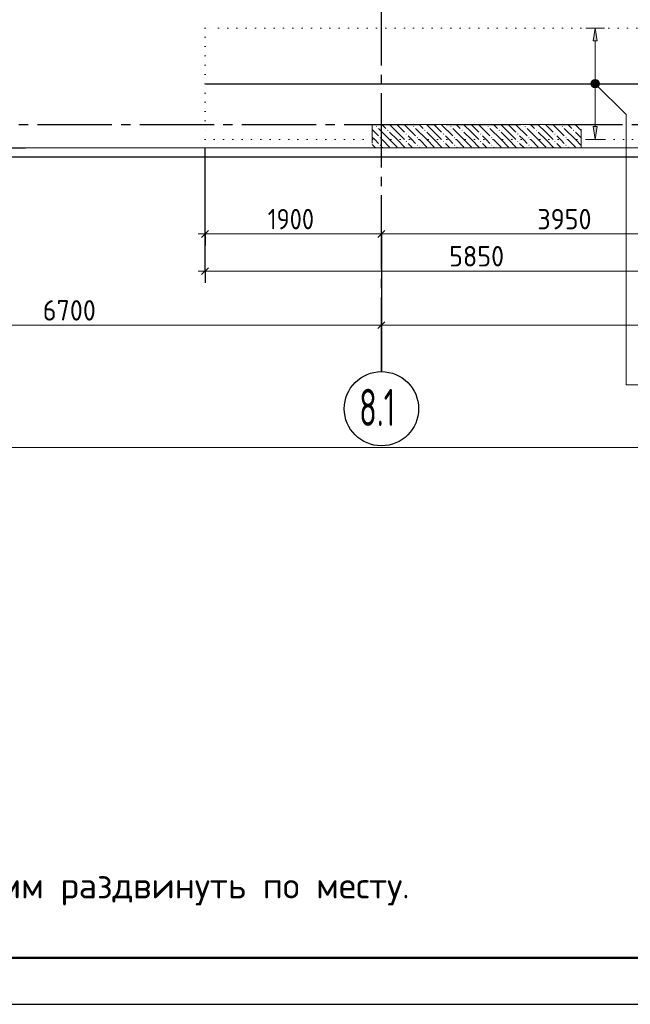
# Model space of a CAD drawing. Header units: millimetres. Extents: x 0 to 42000, y -76 to 29700.
# Tile 6 of 13: x 15564 to 22138, y 0 to 10612. Entities that reach past the tile are written whole.
import ezdxf

# ---------------------------------------------------------------- set-up
doc = ezdxf.new("R2010")
doc.units = ezdxf.units.MM
for name, pattern in [('______2', [270, 200, -70]), ('______5', [1100, 800, -100, 100, -100]), ('______9', [100, 0, -100])]:
    doc.linetypes.add(name, pattern=pattern)
for name, color, linetype, lineweight in [('Standard', 7, 'Continuous', 25), ('ДОП Верх по Х', 7, 'Continuous', 18), ('ЖБ Перекрытие верхний уровень', 7, 'Continuous', 18), ('Позиционная метка номер позиции', 7, 'Continuous', 13), ('Примечания', 7, 'Continuous', 13), ('Размерная линия_ общее', 7, 'Continuous', 13)]:
    doc.layers.add(name, color=color, linetype=linetype, lineweight=lineweight)
doc.layers.add('ЖБ Пилон', color=7, linetype='______2', lineweight=13, true_color=0xa0a0a0)
doc.layers.add('Оси', color=7, linetype='______5', lineweight=13, true_color=0x656565)
doc.styles.add('ISOCPEUR', font='txt')

msp = doc.modelspace()

# ---------------------------------------------------------------- hatches: boundary and pattern name
at = {"layer": 'ДОП Верх по Х', "linetype": 'Continuous', "lineweight": 13, "transparency": 33554687}
msp.add_hatch(color=7, dxfattribs=at).paths.add_polyline_path([(21780, 10382), (21760, 10522), (21740, 10382)])
msp.add_hatch(color=7, dxfattribs=at).paths.add_polyline_path([(21780, 9462), (21760, 9322), (21740, 9462)], flags=16)
at = {"layer": 'ЖБ Пилон', "linetype": 'Continuous', "lineweight": 18, "transparency": 33554687}
for points in [[(19400, 9459), (19407, 9466), (19413, 9459), (19407, 9453)], [(19800, 9459), (19807, 9466), (19813, 9459), (19807, 9453)], [(20200, 9459), (20207, 9466), (20213, 9459), (20207, 9453)], [(20600, 9459), (20607, 9466), (20613, 9459), (20607, 9453)], [(21000, 9459), (21007, 9466), (21013, 9459), (21007, 9453)], [(21400, 9459), (21407, 9466), (21413, 9459), (21407, 9453)], [(19440, 9339), (19447, 9346), (19453, 9339), (19447, 9333)], [(19520, 9419), (19527, 9426), (19533, 9419), (19527, 9413)], [(19720, 9379), (19727, 9386), (19733, 9379), (19727, 9373)], [(19840, 9339), (19847, 9346), (19853, 9339), (19847, 9333)], [(19920, 9419), (19927, 9426), (19933, 9419), (19927, 9413)], [(20120, 9379), (20127, 9386), (20133, 9379), (20127, 9373)], [(20240, 9339), (20247, 9346), (20253, 9339), (20247, 9333)], [(20320, 9419), (20327, 9426), (20333, 9419), (20327, 9413)], [(20520, 9379), (20527, 9386), (20533, 9379), (20527, 9373)], [(20640, 9339), (20647, 9346), (20653, 9339), (20647, 9333)], [(20720, 9419), (20727, 9426), (20733, 9419), (20727, 9413)], [(20920, 9379), (20927, 9386), (20933, 9379), (20927, 9373)], [(21040, 9339), (21047, 9346), (21053, 9339), (21047, 9333)], [(21120, 9419), (21127, 9426), (21133, 9419), (21127, 9413)], [(21320, 9379), (21327, 9386), (21333, 9379), (21327, 9373)], [(21440, 9339), (21447, 9346), (21453, 9339), (21447, 9333)], [(21520, 9419), (21527, 9426), (21533, 9419), (21527, 9413)], [(19440, 9259), (19447, 9266), (19453, 9259), (19447, 9253)], [(19720, 9299), (19727, 9306), (19733, 9299), (19727, 9293)], [(19840, 9259), (19847, 9266), (19853, 9259), (19847, 9253)], [(20120, 9299), (20127, 9306), (20133, 9299), (20127, 9293)], [(20240, 9259), (20247, 9266), (20253, 9259), (20247, 9253)], [(20520, 9299), (20527, 9306), (20533, 9299), (20527, 9293)], [(20640, 9259), (20647, 9266), (20653, 9259), (20647, 9253)], [(20920, 9299), (20927, 9306), (20933, 9299), (20927, 9293)], [(21040, 9259), (21047, 9266), (21053, 9259), (21047, 9253)], [(21320, 9299), (21327, 9306), (21333, 9299), (21327, 9293)], [(21440, 9259), (21447, 9266), (21453, 9259), (21447, 9253)]]:
    msp.add_hatch(color=7, dxfattribs=at).paths.add_polyline_path(points, flags=16)
at = {"layer": 'Позиционная метка номер позиции', "linetype": 'Continuous', "lineweight": 13, "transparency": 33554687}
for points in [[(21716, 9933), (21748, 9965), (21728, 9954)], [(21748, 9965), (21716, 9933), (21716, 9911)], [(21748, 9965), (21716, 9911), (21771, 9965)], [(21771, 9965), (21716, 9911), (21728, 9890)], [(21771, 9965), (21728, 9890), (21792, 9954)], [(21792, 9954), (21728, 9890), (21748, 9879)], [(21792, 9954), (21748, 9879), (21803, 9933)], [(21803, 9933), (21748, 9879), (21771, 9879)], [(21803, 9933), (21771, 9879), (21803, 9911)], [(21803, 9911), (21771, 9879), (21792, 9890)]]:
    msp.add_hatch(color=7, dxfattribs=at).paths.add_polyline_path(points)

# ---------------------------------------------------------------- linework, layer by layer
at = {"layer": 'Standard', "color": 7, "linetype": 'Continuous', "lineweight": 18, "transparency": 33554687}
msp.add_line((30362, 9232), (6829, 9232), dxfattribs=at)
at = {"layer": 'Standard', "color": 7, "linetype": 'Continuous', "lineweight": 25, "transparency": 33554687}
msp.add_lwpolyline([(0, 0), (42000, 0), (42000, 29700), (0, 29700), (0, 0)], close=True, dxfattribs=at)
at = {"layer": 'Standard', "color": 7, "linetype": 'Continuous', "lineweight": 50, "transparency": 33554687}
msp.add_lwpolyline([(2000, 29200), (41500, 29200), (41500, 500), (2000, 500), (2000, 29200)], close=True, dxfattribs=at)
at = {"layer": 'Standard', "color": 7, "linetype": 'Continuous', "lineweight": 13, "transparency": 33554687}
for points in [[(41500, 29200), (2000, 29200), (2000, 6000), (41500, 6000), (41500, 29200)], [(5829, 9232), (37172, 9232), (37172, 27138), (5536, 23138), (5829, 9232)], [(6829, 9232), (37172, 9232), (37172, 25860), (6829, 25860), (6829, 9232)]]:
    msp.add_lwpolyline(points, dxfattribs=at)
at = {"layer": 'Standard', "color": 254, "linetype": 'Continuous', "lineweight": 25, "true_color": 0xc4c4ff, "transparency": 33554687}
msp.add_lwpolyline([(6729, 9132), (37272, 9132), (37272, 25960), (6729, 25960), (6729, 9132)], dxfattribs=at)
at = {"layer": 'ДОП Верх по Х', "color": 251, "linetype": 'Continuous', "lineweight": 13, "true_color": 0x494949, "transparency": 33554687}
for p, q in [((21760, 10522), (21660, 10522)), ((21760, 10522), (21740, 10382)), ((21780, 10382), (21760, 10522)), ((21760, 10522), (21860, 10522)), ((21760, 10522), (21760, 10522)), ((21740, 10382), (21780, 10382)), ((21760, 9462), (21760, 10382)), ((21760, 9322), (21740, 9462)), ((21740, 9462), (21780, 9462)), ((21780, 9462), (21760, 9322)), ((21760, 9322), (21660, 9322)), ((21760, 9322), (21860, 9322)), ((21760, 9322), (21760, 9322))]:
    msp.add_line(p, q, dxfattribs=at)
at = {"layer": 'ДОП Верх по Х', "color": 7, "linetype": 'Continuous', "lineweight": 25, "transparency": 33554687}
msp.add_line((17566, 9922), (23402, 9922), dxfattribs=at)
at = {"layer": 'ЖБ Перекрытие верхний уровень', "color": 7, "linetype": 'Continuous', "lineweight": 18, "transparency": 33554687}
msp.add_line((6829, 9232), (30362, 9232), dxfattribs=at)
at = {"layer": 'ЖБ Пилон', "color": 253, "linetype": '______2', "lineweight": 13, "true_color": 0xa0a0a0, "transparency": 33554687}
for p, q in [((19359, 9482), (19359, 9232)), ((21609, 9482), (19359, 9482)), ((21609, 9232), (21609, 9482))]:
    msp.add_line(p, q, dxfattribs=at)
at = {"layer": 'ЖБ Пилон', "color": 9, "linetype": 'Continuous', "lineweight": 18, "true_color": 0xc7c7c7, "transparency": 33554687}
for p, q in [((19384, 9482), (19387, 9479)), ((19464, 9482), (19507, 9439)), ((19627, 9399), (19544, 9482)), ((19627, 9479), (19707, 9399)), ((19707, 9479), (19827, 9359)), ((19784, 9482), (19787, 9479)), ((19864, 9482), (19907, 9439)), ((20027, 9399), (19944, 9482)), ((20027, 9479), (20107, 9399)), ((20107, 9479), (20227, 9359)), ((20184, 9482), (20187, 9479)), ((20264, 9482), (20307, 9439)), ((20427, 9399), (20344, 9482)), ((20427, 9479), (20507, 9399)), ((20507, 9479), (20627, 9359)), ((20584, 9482), (20587, 9479)), ((20664, 9482), (20707, 9439)), ((20827, 9399), (20744, 9482)), ((20827, 9479), (20907, 9399)), ((20907, 9479), (21027, 9359)), ((20984, 9482), (20987, 9479)), ((21064, 9482), (21107, 9439)), ((21227, 9399), (21144, 9482)), ((21227, 9479), (21307, 9399)), ((21307, 9479), (21427, 9359)), ((21384, 9482), (21387, 9479)), ((21464, 9482), (21507, 9439)), ((21609, 9417), (21544, 9482)), ((19359, 9427), (19427, 9359)), ((19387, 9319), (19359, 9347)), ((19547, 9319), (19427, 9439)), ((19547, 9399), (19627, 9319)), ((19627, 9399), (19707, 9319)), ((19787, 9319), (19747, 9359)), ((19947, 9319), (19827, 9439)), ((19947, 9399), (20027, 9319)), ((20027, 9399), (20107, 9319)), ((20187, 9319), (20147, 9359)), ((20347, 9319), (20227, 9439)), ((20347, 9399), (20427, 9319)), ((20427, 9399), (20507, 9319)), ((20587, 9319), (20547, 9359)), ((20747, 9319), (20627, 9439)), ((20747, 9399), (20827, 9319)), ((20827, 9399), (20907, 9319)), ((20987, 9319), (20947, 9359)), ((21147, 9319), (21027, 9439)), ((21147, 9399), (21227, 9319)), ((21227, 9399), (21307, 9319)), ((21387, 9319), (21347, 9359)), ((21547, 9319), (21427, 9439)), ((21547, 9399), (21609, 9337)), ((19359, 9267), (19394, 9232)), ((19427, 9279), (19387, 9319)), ((19467, 9319), (19547, 9239)), ((19467, 9239), (19474, 9232)), ((19547, 9319), (19627, 9239)), ((19627, 9319), (19714, 9232)), ((19747, 9279), (19794, 9232)), ((19827, 9279), (19787, 9319)), ((19867, 9319), (19947, 9239)), ((19867, 9239), (19874, 9232)), ((19947, 9319), (20027, 9239)), ((20027, 9319), (20114, 9232)), ((20147, 9279), (20194, 9232)), ((20227, 9279), (20187, 9319)), ((20267, 9319), (20347, 9239)), ((20267, 9239), (20274, 9232)), ((20347, 9319), (20427, 9239)), ((20427, 9319), (20514, 9232)), ((20547, 9279), (20594, 9232)), ((20627, 9279), (20587, 9319)), ((20667, 9319), (20747, 9239)), ((20667, 9239), (20674, 9232)), ((20747, 9319), (20827, 9239)), ((20827, 9319), (20914, 9232)), ((20947, 9279), (20994, 9232)), ((21027, 9279), (20987, 9319)), ((21067, 9319), (21147, 9239)), ((21067, 9239), (21074, 9232)), ((21147, 9319), (21227, 9239)), ((21227, 9319), (21314, 9232)), ((21347, 9279), (21394, 9232)), ((21427, 9279), (21387, 9319)), ((21467, 9319), (21547, 9239)), ((21467, 9239), (21474, 9232)), ((21547, 9319), (21609, 9257))]:
    msp.add_line(p, q, dxfattribs=at)
at = {"layer": 'Оси', "color": 8, "linetype": '______5', "lineweight": -3, "transparency": 33554687}
for p, q in [((19459, 6819), (19459, 19515)), ((3656, 9482), (30796, 9482))]:
    msp.add_line(p, q, dxfattribs=at)
at = {"layer": 'Оси', "color": 7, "linetype": 'Continuous', "lineweight": 25, "transparency": 33554687}
msp.add_line((19459, 8319), (19459, 6819), dxfattribs=at)
msp.add_circle((19459, 6419), 400, dxfattribs=at)
at = {"layer": 'Позиционная метка номер позиции', "color": 7, "linetype": 'Continuous', "lineweight": 13, "transparency": 33554687}
for p, q in [((21728, 9954), (21728, 9954)), ((21728, 9890), (21728, 9890)), ((21792, 9954), (21792, 9954)), ((21792, 9890), (21792, 9890))]:
    msp.add_line(p, q, dxfattribs=at)
msp.add_lwpolyline([(21760, 9922), (22093, 9589), (22093, 6676), (24466, 6676)], dxfattribs=at)
msp.add_circle((21760, 9922), 45, dxfattribs=at)
at = {"layer": 'Примечания', "color": 7, "linetype": '______9', "lineweight": 13, "transparency": 33554687}
for p, q in [((17559, 10522), (17559, 9322)), ((23409, 10522), (17559, 10522)), ((17559, 9322), (23409, 9322))]:
    msp.add_line(p, q, dxfattribs=at)
at = {"layer": 'Размерная линия_ общее', "color": 251, "linetype": 'Continuous', "lineweight": -3, "true_color": 0x656565, "transparency": 33554687}
for p, q in [((17559, 7902), (17559, 9222)), ((17559, 8302), (17559, 9222)), ((17559, 8302), (17559, 8427)), ((19459, 8302), (19459, 8427)), ((17559, 8302), (17559, 8177)), ((19459, 8302), (19459, 8177)), ((19459, 8302), (19459, 8302)), ((17559, 7902), (17559, 8027)), ((17559, 7902), (17559, 7777))]:
    msp.add_line(p, q, dxfattribs=at)
at = {"layer": 'Размерная линия_ общее', "color": 251, "linetype": 'Continuous', "lineweight": 13, "true_color": 0x656565, "transparency": 33554687}
for p, q in [((17559, 8302), (17484, 8302)), ((17559, 8302), (19459, 8302)), ((19459, 8302), (23409, 8302)), ((17559, 7902), (17484, 7902)), ((17559, 7902), (23409, 7902))]:
    msp.add_line(p, q, dxfattribs=at)
at = {"layer": 'Размерная линия_ общее', "color": 251, "linetype": 'Continuous', "lineweight": 25, "true_color": 0x656565, "transparency": 33554687}
for p, q in [((17521, 8264), (17596, 8339)), ((19421, 8264), (19496, 8339)), ((17521, 7864), (17596, 7939))]:
    msp.add_line(p, q, dxfattribs=at)
at = {"layer": 'Размерная линия_ общее', "color": 253, "linetype": 'Continuous', "lineweight": -3, "true_color": 0xa0a0a0, "transparency": 33554687}
for q in [(19459, 7444), (19459, 7194), (19459, 7019)]:
    msp.add_line((19459, 7319), q, dxfattribs=at)
at = {"layer": 'Размерная линия_ общее', "color": 7, "linetype": 'Continuous', "lineweight": 25, "transparency": 33554687}
msp.add_line((19421, 7282), (19496, 7357), dxfattribs=at)
at = {"layer": 'Размерная линия_ общее', "color": 7, "linetype": 'Continuous', "lineweight": 13, "transparency": 33554687}
for p, q in [((12759, 7319), (19459, 7319)), ((19459, 7319), (30273, 7319))]:
    msp.add_line(p, q, dxfattribs=at)
at = {"layer": 'Размерная линия_ общее', "color": 251, "linetype": 'Continuous', "lineweight": -3, "true_color": 0x656565, "transparency": 33554687}
msp.add_lwpolyline([(15438, 9232), (15439, 9232), (15439, 9232), (15445, 9232), (15445, 9232), (15626, 9232)], dxfattribs=at)

# ---------------------------------------------------------------- texts
at = {"layer": 'Standard', "color": 7, "linetype": 'Continuous', "lineweight": 13, "transparency": 33554687, "insert": (3000, 1243), "char_height": 280, "width": 16883.07, "attachment_point": 4, "style": 'ISOCPEUR'}
msp.add_mtext('\\A1;{\\fISOCPEUR|i0|b0;\\H279.999995;\\W1.000000;\\C7;1. Стержни дополнительного армирования в зоне отверстий до 200 мм раздвинуть по месту.}\\P', dxfattribs=at)
at = {"layer": 'Оси', "color": 7, "linetype": 'Continuous', "lineweight": 35, "transparency": 33554687, "insert": (19219, 6233), "char_height": 400, "width": 605.94, "attachment_point": 7, "style": 'ISOCPEUR'}
msp.add_mtext('\\W0.63;8.1', dxfattribs=at)
at = {"layer": 'Размерная линия_ общее', "color": 251, "linetype": 'Continuous', "lineweight": 25, "true_color": 0x656565, "transparency": 33554687, "char_height": 220, "attachment_point": 7, "style": 'ISOCPEUR'}
for s, insert, width in [('\\W0.87;1900', (18234, 8352), 666.9), ('\\W0.93;3950', (21137, 8352), 718.09), ('\\W0.93;5850', (20187, 7952), 718.09)]:
    msp.add_mtext(s, dxfattribs=dict(at, insert=insert, width=width))
at = {"layer": 'Размерная линия_ общее', "color": 7, "linetype": 'Continuous', "lineweight": 25, "transparency": 33554687, "insert": (15812, 7369), "char_height": 220, "width": 718.09, "attachment_point": 7, "style": 'ISOCPEUR'}
msp.add_mtext('\\W0.93;6700', dxfattribs=at)

doc.saveas('drawing.dxf')
